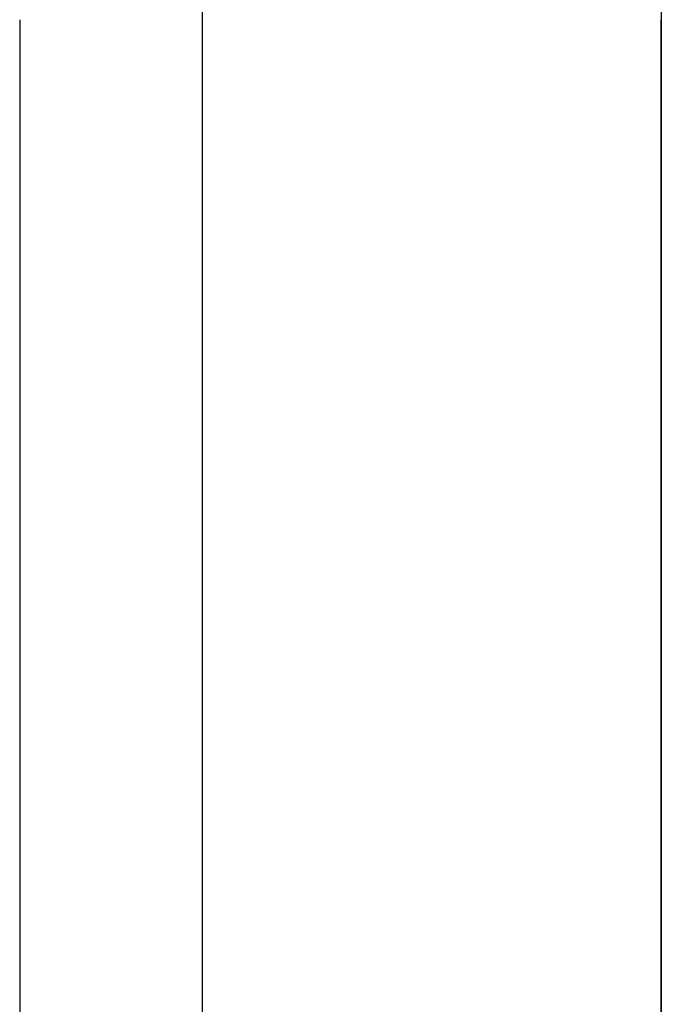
# Model space of a CAD drawing. Header units: millimetres. Extents: x -910 to 990, y -200 to 570.
# Tile 105 of 256: x 949 to 990, y -53 to 10. Entities that reach past the tile are written whole.
import ezdxf

# ---------------------------------------------------------------- set-up
doc = ezdxf.new("R2010")
doc.units = ezdxf.units.MM
doc.layers.add('IGES level 28', color=7, linetype='Continuous', true_color=0xc0c0c0)

msp = doc.modelspace()

# ---------------------------------------------------------------- linework, layer by layer
at = {"layer": 'IGES level 28', "extrusion": (1, 0, 0)}
msp.add_arc((10, 735, 949.049), 150, 90, 180, dxfattribs=at)
at = {"layer": 'IGES level 28', "extrusion": (-1, 0, 0)}
msp.add_arc((-10, 735, -990), 150, 0, 90, dxfattribs=at)
msp.add_arc((-10, 735, -990), 150, 0, 90, dxfattribs=at)
at = {"layer": 'IGES level 28'}
for points in [[(960.711, -180, 314.289), (960.711, 95, 314.289), (960.711, 370, 314.289)], [(990, 370, 385), (990, 95, 385), (990, -180, 385)], [(990, 370, 385), (990, 95, 385), (990, -180, 385)], [(990, 370, 705), (990, 95, 705), (990, -180, 705)]]:
    msp.add_open_spline(points, degree=2, dxfattribs=at)

doc.saveas('drawing.dxf')
